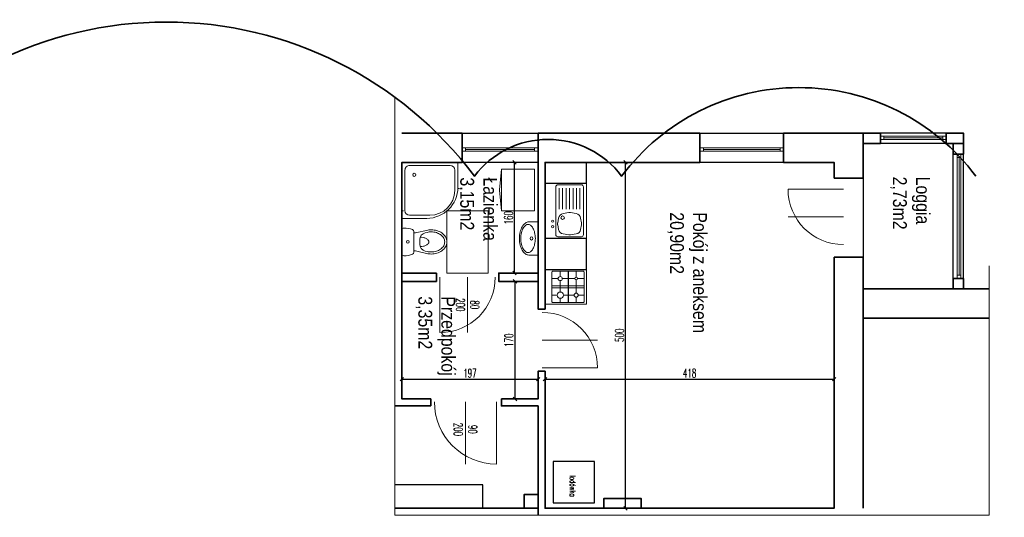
# Model space of a CAD drawing. Extents: x 33706 to 249013, y -74890 to 17912.
# Tile 5 of 175: x 56108 to 57531, y -26036 to -25316. Entities that reach past the tile are written whole.
import ezdxf
from ezdxf.lldxf.tags import DXFTag

# ---------------------------------------------------------------- set-up
doc = ezdxf.new("R2010")
doc.units = 0
doc.header["$MEASUREMENT"] = 0
for name, color, linetype, lineweight in [('_konstrukcja', 96, 'Continuous', 20), ('_stolarka', 1, 'Continuous', 13), ('A-ARM', 1, 'Continuous', 15), ('A-MEB', 150, 'Continuous', 15), ('wymiar', 3, 'Continuous', 13), ('ściany', 1, 'Continuous', 30)]:
    doc.layers.add(name, color=color, linetype=linetype, lineweight=lineweight)
doc.styles.add('Arial narrow', font='ARIALN.TTF')
doc.styles.add('SIMPLEX', font='SIMPLEX.shx', dxfattribs={"width": 0.6})
tags = doc.linetypes.add('HIDDEN', pattern=[0.375, 0.25, -0.125]).pattern_tags.tags
tags[6:7] = [DXFTag(74, 4), DXFTag(75, 0), DXFTag(340, '0'), DXFTag(46, 1.0), DXFTag(50, 0.0), DXFTag(44, 0.0), DXFTag(45, 0.0)]
tags[4:5] = [DXFTag(74, 4), DXFTag(75, 0), DXFTag(340, '0'), DXFTag(46, 1.0), DXFTag(50, 0.0), DXFTag(44, 0.0), DXFTag(45, 0.0)]
doc.dimstyles.new('1-50 cm', dxfattribs={"dimscale": 0.5, "dimtxt": 25, "dimasz": 10, "dimexe": 10, "dimexo": 25, "dimgap": 5, "dimtad": 1, "dimdec": 0, "dimdsep": 46, "dimtxsty": 'SIMPLEX', "dimblk": 'OBLIQUE', "dimcen": 0, "dimadec": 1, "dimazin": 0, "dimtfac": 0.028571, "dimtdec": 1, "dimtix": 1, "dimtmove": 1, "dimatfit": 2, "dimldrblk": 'DOT', "dimfxl": 30, "dimfxlon": 1, "dimtolj": 1, "dimlwe": -1, "dimarcsym": 0})

# ---------------------------------------------------------------- blocks, each defined once
blk = doc.blocks.new('_arm_kuchenka')
at = {"layer": 'A-ARM'}
for p, q in [((0, 60), (50, 60)), ((0, 0), (0, 60)), ((50, 60), (50, 5)), ((2.5, 11), (2.5, 55.5)), ((2.5, 45), (11, 45)), ((3.5, 56.5), (46.5, 56.5)), ((13, 47), (13, 56.5)), ((13, 25), (13, 43)), ((15, 45), (34, 45)), ((23.5, 10), (23.5, 56.5)), ((26.5, 56.5), (26.5, 10)), ((37, 56.5), (37, 48)), ((40, 45), (47.5, 45)), ((47.5, 55.5), (47.5, 11)), ((47.5, 34), (2.5, 34)), ((2.5, 33.5), (47.5, 33.5)), ((37, 42), (37, 26.5)), ((10, 22), (2.5, 22)), ((13, 10), (13, 19)), ((32.5, 22), (16, 22)), ((37, 17.5), (37, 10)), ((47.5, 22), (41.5, 22)), ((50, 0), (0, 0)), ((46.5, 10), (3.5, 10)), ((50, 5), (50, 0)), ((50, 5), (50, 5))]:
    blk.add_line(p, q, dxfattribs=at)
for centre, radius in [((13, 45), 2), ((37, 45), 3), ((13, 22), 3), ((37, 22), 4.5)]:
    blk.add_circle(centre, radius, dxfattribs=at)
for centre, start, end in [((3.5, 55.5), 90, 180), ((46.5, 55.5), 0, 90), ((3.5, 11), 180, 270), ((46.5, 11), 270, 0)]:
    blk.add_arc(centre, 1, start, end, dxfattribs=at)
blk = doc.blocks.new('_arm_zlewozmywak 1-kom')
at = {"layer": 'A-ARM'}
for p, q in [((80, 60), (0, 60)), ((0, 60), (0, 0)), ((80, 0), (80, 60)), ((74.5, 44.5), (5.5, 44.5)), ((2.5, 41.5), (2.5, 7.5)), ((6.6, 34), (5.2, 25.8)), ((19.8, 41.7), (13, 40.5)), ((29.5, 40.5), (22.7, 41.7)), ((37.3, 25.8), (35.9, 34)), ((36.2, 32.6), (36.2, 32.6)), ((72.5, 39.5), (42.5, 39.5)), ((72.5, 34.5), (42.5, 34.5)), ((72.5, 29.5), (42.5, 29.5)), ((77.5, 41.5), (77.5, 7.5)), ((5.2, 23.2), (6.6, 15)), ((35.9, 15), (37.3, 23.2)), ((72.5, 24.5), (42.5, 24.5)), ((42.5, 19.5), (72.5, 19.5)), ((42.5, 14.5), (72.5, 14.5)), ((0, 0), (80, 0)), ((74.5, 4.5), (5.5, 4.5)), ((13, 8.5), (19.8, 7.3)), ((22.7, 7.3), (29.5, 8.5)), ((42.5, 9.5), (72.5, 9.5))]:
    blk.add_line(p, q, dxfattribs=at)
for centre, radius in [((17, 49), 1.5), ((25, 49), 1.5), ((30, 34.5), 2.5)]:
    blk.add_circle(centre, radius, dxfattribs=at)
for centre, radius, start, end in [((5.5, 41.5), 3, 90, 180), ((74.5, 41.5), 3, 0, 90), ((14.5, 32.6), 8, 100.3048, 170.5377), ((21.2, 33.9), 8, 79.6952, 100.3048), ((28, 32.6), 8, 9.4623, 79.6952), ((28.3, 31.2), 8, 9.4601, 9.4623), ((13.1, 24.5), 8, 170.5377, 189.4623), ((14.5, 16.4), 8, 189.4623, 259.6952), ((28, 16.4), 8, 280.3048, 350.5377), ((29.4, 24.5), 8, 350.5377, 9.4623), ((5.5, 7.5), 3, 180, 270), ((21.2, 15.1), 8, 259.6952, 280.3048), ((74.5, 7.5), 3, 270, 0)]:
    blk.add_arc(centre, radius, start, end, dxfattribs=at)
blk = doc.blocks.new('_OBLIQUE')
at = {"color": 0, "linetype": 'ByBlock', "lineweight": -2}
for p, q in [((-0.5, -0.5), (0.5, 0.5)), ((0, 0), (0, 0))]:
    blk.add_line(p, q, dxfattribs=at)
blk = doc.blocks.new('*D11268')
at = {"layer": 'DEFPOINTS', "color": 0, "lineweight": 35, "ltscale": 50}
for p in [(56857.3, -25835.8), (56660.3, -25864.5), (56857.3, -25864.5)]:
    blk.add_point(p, dxfattribs=at)
at = {"layer": 'wymiar', "color": 0, "ltscale": 50}
for p, q in [((56660.3, -25850.8), (56660.3, -25830.8)), ((56857.3, -25850.8), (56857.3, -25830.8))]:
    blk.add_line(p, q, dxfattribs=at)
at = {"layer": 'wymiar', "color": 0, "lineweight": -2, "ltscale": 50}
blk.add_line((56660.3, -25835.8), (56857.3, -25835.8), dxfattribs=at)
at = {"layer": 'wymiar', "color": 0, "lineweight": -2, "ltscale": 50, "xscale": 5, "yscale": 5, "zscale": 5, "rotation": 180}
blk.add_blockref('_OBLIQUE', (56660.3, -25835.8), dxfattribs=at)
at = {"layer": 'wymiar', "color": 0, "lineweight": -2, "ltscale": 50, "xscale": 5, "yscale": 5, "zscale": 5}
blk.add_blockref('_OBLIQUE', (56857.3, -25835.8), dxfattribs=at)
at = {"layer": 'wymiar', "color": 0, "lineweight": 18, "ltscale": 50, "insert": (56758.8, -25827.1), "char_height": 12.5, "attachment_point": 5, "style": 'SIMPLEX'}
blk.add_mtext('\\A1;197', dxfattribs=at)
blk = doc.blocks.new('_Dot')
at = {"color": 0, "lineweight": -2}
blk.add_line((-0.5, 0), (-1, 0), dxfattribs=at)
at = {"color": 0, "const_width": 0.5}
blk.add_lwpolyline([(-0.25, 0, 1), (0.25, 0, 1)], format="xyb", close=True, dxfattribs=at)
blk = doc.blocks.new('*D11269')
at = {"layer": 'DEFPOINTS', "color": 0, "lineweight": 35, "ltscale": 50}
for p in [(57285.3, -25835.8), (56867.3, -26022.5), (57285.3, -26022.5)]:
    blk.add_point(p, dxfattribs=at)
at = {"layer": 'wymiar', "color": 0, "ltscale": 50}
for p, q in [((56867.3, -25850.8), (56867.3, -25830.8)), ((57285.3, -25850.8), (57285.3, -25830.8))]:
    blk.add_line(p, q, dxfattribs=at)
at = {"layer": 'wymiar', "color": 0, "lineweight": -2, "ltscale": 50}
blk.add_line((56867.3, -25835.8), (57285.3, -25835.8), dxfattribs=at)
at = {"layer": 'wymiar', "color": 0, "lineweight": -2, "ltscale": 50, "xscale": 5, "yscale": 5, "zscale": 5, "rotation": 180}
blk.add_blockref('_OBLIQUE', (56867.3, -25835.8), dxfattribs=at)
at = {"layer": 'wymiar', "color": 0, "lineweight": -2, "ltscale": 50, "xscale": 5, "yscale": 5, "zscale": 5}
blk.add_blockref('_OBLIQUE', (57285.3, -25835.8), dxfattribs=at)
at = {"layer": 'wymiar', "color": 0, "lineweight": 18, "ltscale": 50, "insert": (57076.3, -25827.1), "char_height": 12.5, "attachment_point": 5, "style": 'SIMPLEX'}
blk.add_mtext('\\A1;418', dxfattribs=at)
blk = doc.blocks.new('*D11270')
at = {"layer": 'DEFPOINTS', "color": 0, "lineweight": 35, "ltscale": 50}
for p in [(56867.3, -25522.5), (56983.7, -25522.5), (56867.3, -26022.5)]:
    blk.add_point(p, dxfattribs=at)
at = {"layer": 'wymiar', "color": 0, "ltscale": 50}
for p, q in [((56968.7, -25522.5), (56988.7, -25522.5)), ((56968.7, -26022.5), (56988.7, -26022.5))]:
    blk.add_line(p, q, dxfattribs=at)
at = {"layer": 'wymiar', "color": 0, "lineweight": -2, "ltscale": 50}
blk.add_line((56983.7, -26022.5), (56983.7, -25522.5), dxfattribs=at)
at = {"layer": 'wymiar', "color": 0, "lineweight": -2, "ltscale": 50, "xscale": 5, "yscale": 5, "zscale": 5}
for p, rotation in [((56983.7, -25522.5), 90), ((56983.7, -26022.5), 270)]:
    blk.add_blockref('_OBLIQUE', p, dxfattribs=dict(at, rotation=rotation))
at = {"layer": 'wymiar', "color": 0, "lineweight": 18, "ltscale": 50, "insert": (56974.9, -25772.5), "char_height": 12.5, "attachment_point": 5, "rotation": 90, "style": 'SIMPLEX'}
blk.add_mtext('\\A1;500', dxfattribs=at)
blk = doc.blocks.new('*D11271')
at = {"layer": 'DEFPOINTS', "color": 0, "lineweight": 35, "ltscale": 50}
for p in [(56660.3, -25522.5), (56823.3, -25522.5), (56662.8, -25682.5)]:
    blk.add_point(p, dxfattribs=at)
at = {"layer": 'wymiar', "color": 0, "ltscale": 50}
for p, q in [((56808.3, -25522.5), (56828.3, -25522.5)), ((56808.3, -25682.5), (56828.3, -25682.5))]:
    blk.add_line(p, q, dxfattribs=at)
at = {"layer": 'wymiar', "color": 0, "lineweight": -2, "ltscale": 50}
blk.add_line((56823.3, -25682.5), (56823.3, -25522.5), dxfattribs=at)
at = {"layer": 'wymiar', "color": 0, "lineweight": -2, "ltscale": 50, "xscale": 5, "yscale": 5, "zscale": 5}
for p, rotation in [((56823.3, -25522.5), 90), ((56823.3, -25682.5), 270)]:
    blk.add_blockref('_OBLIQUE', p, dxfattribs=dict(at, rotation=rotation))
at = {"layer": 'wymiar', "color": 0, "lineweight": 18, "ltscale": 50, "insert": (56814.6, -25602.5), "char_height": 12.5, "attachment_point": 5, "rotation": 90, "style": 'SIMPLEX'}
blk.add_mtext('\\A1;160', dxfattribs=at)
blk = doc.blocks.new('*D11272')
at = {"layer": 'DEFPOINTS', "color": 0, "lineweight": 35, "ltscale": 50}
for p in [(56660.3, -25694.5), (56823.9, -25694.5), (56660.3, -25864.5)]:
    blk.add_point(p, dxfattribs=at)
at = {"layer": 'wymiar', "color": 0, "ltscale": 50}
for p, q in [((56808.9, -25694.5), (56828.9, -25694.5)), ((56808.9, -25864.5), (56828.9, -25864.5))]:
    blk.add_line(p, q, dxfattribs=at)
at = {"layer": 'wymiar', "color": 0, "lineweight": -2, "ltscale": 50}
blk.add_line((56823.9, -25864.5), (56823.9, -25694.5), dxfattribs=at)
at = {"layer": 'wymiar', "color": 0, "lineweight": -2, "ltscale": 50, "xscale": 5, "yscale": 5, "zscale": 5}
for p, rotation in [((56823.9, -25694.5), 90), ((56823.9, -25864.5), 270)]:
    blk.add_blockref('_OBLIQUE', p, dxfattribs=dict(at, rotation=rotation))
at = {"layer": 'wymiar', "color": 0, "lineweight": 18, "ltscale": 50, "insert": (56815.1, -25779.5), "char_height": 12.5, "attachment_point": 5, "rotation": 90, "style": 'SIMPLEX'}
blk.add_mtext('\\A1;170', dxfattribs=at)
blk = doc.blocks.new('dr100_uniwersalne')
at = {"layer": '_stolarka', "color": 0, "linetype": 'ByBlock', "ltscale": 50}
blk.add_line((50, 0), (50, 100), dxfattribs=at)
blk.add_lwpolyline([(0, 0), (0, 100)], dxfattribs=at)
blk.add_arc((0, 0), 100, 0, 90, dxfattribs=at)
blk = doc.blocks.new('_meb_szafka nocna 50x40')
at = {"layer": 'A-MEB'}
blk.add_lwpolyline([(0, 0), (50, 0), (50, 40), (0, 40)], close=True, dxfattribs=at)
for points in [[(0, 0), (24.9, -2.2)], [(50, 0), (25.1, -2.2)]]:
    blk.add_lwpolyline(points, dxfattribs=at)
blk = doc.blocks.new('_arm_brodzik owal 90')
at = {"layer": 'A-ARM', "color": 0}
for p, q in [((-45, 85), (-12.5, 85)), ((-40, 90), (0, 90)), ((0, 90), (0, 0)), ((-5, 77.5), (-5, 12.5)), ((-90, 0), (-90, 40)), ((-85, 12.5), (-85, 45)), ((0, 0), (-90, 0)), ((-12.5, 5), (-77.5, 5))]:
    blk.add_line(p, q, dxfattribs=at)
blk.add_circle((-20, 20), 2.5, dxfattribs=at)
for centre, radius, start, end in [((-40, 40), 50, 90, 180), ((-45, 45), 40, 90, 180), ((-12.5, 77.5), 7.5, 0, 90), ((-77.5, 12.5), 7.5, 180, 270), ((-12.5, 12.5), 7.5, 270, 0)]:
    blk.add_arc(centre, radius, start, end, dxfattribs=at)
blk = doc.blocks.new('_arm_umywalka')
at = {"layer": 'A-ARM', "color": 0}
for p, q in [((-20, 13.5), (-20, 0)), ((20, 0), (20, 13.5)), ((-20, 0), (20, 0))]:
    blk.add_line(p, q, dxfattribs=at)
blk.add_lwpolyline([(20, 13.5, 0.138474), (18.6, 18.4, 0.107069), (14.1, 23, 0.080452), (8, 25.9, 0.068264), (0, 27, 0.068264), (-8, 25.9, 0.080452), (-14.1, 23, 0.107069), (-18.6, 18.4, 0.138474), (-20, 13.5, 0.138474)], format="xyb", dxfattribs=at)
blk.add_lwpolyline([(-17, 14.5, 0.138474), (-16.1, 11.2, 0.107069), (-12.5, 7.4, 0.080452), (-7.1, 5, 0.068264), (0, 4, 0.068264), (7.1, 5, 0.080452), (12.5, 7.4, 0.107069), (16.1, 11.2, 0.138474), (17, 14.5, 0.138474), (16.1, 17.8, 0.107069), (12.5, 21.6, 0.080452), (7.1, 24, 0.068264), (0, 25, 0.068264), (-7.1, 24, 0.080452), (-12.5, 21.6, 0.107069), (-16.1, 17.8, 0.138474)], format="xyb", close=True, dxfattribs=at)
blk.add_circle((0, 9.5), 2, dxfattribs=at)
blk = doc.blocks.new('wc')
at = {"layer": 'A-ARM', "color": 0}
for p, q in [((-16.7, 35.7), (-13.5, 21.9)), ((-13.8, 36.4), (-13.2, 33.7)), ((13.8, 36.4), (13.2, 33.7)), ((16.7, 35.7), (13.5, 21.9)), ((-15, 17.5), (15, 17.5)), ((3.4, 26), (-3.4, 26)), ((17.1, 0), (-17.1, 0))]:
    blk.add_line(p, q, dxfattribs=at)
at = {"layer": 'A-ARM', "color": 0, "linetype": 'HIDDEN', "lineweight": 13, "ltscale": 50}
blk.add_lwpolyline([(45, 65), (45, 125), (-45, 125), (-45, 65)], close=True, dxfattribs=at)
at = {"layer": 'A-ARM', "color": 0}
for points in [[(17.5, 42.5, 0.072039), (16.3, 50.8, 0.083339), (12.9, 57.8, 0.106661), (7.1, 63.1, 0.132138), (0, 65, 0.132138), (-7.1, 63.1, 0.106661), (-12.9, 57.8, 0.083339), (-16.3, 50.8, 0.072039), (-17.5, 42.5, 0.05824), (-16.7, 35.7, 0.083339)], [(14.5, 42.5, 0.072039), (13.4, 50, 0.083339), (10.5, 56, 0.106661), (5.6, 60.5, 0.132138), (0, 62, 0.132138), (-5.6, 60.5, 0.106661), (-10.5, 56, 0.083339), (-13.4, 50, 0.072039), (-14.5, 42.5, 0.05824), (-13.8, 36.4, 0.05824)], [(6.8, 26.6, 0.047502), (6.3, 31.2, 0.067446), (4.8, 35.2, 0.105232), (2.3, 38.2, 0.168531), (0, 39, 0.168531), (-2.3, 38.2, 0.105232), (-4.8, 35.2, 0.067446), (-6.3, 31.2, 0.047502), (-6.8, 26.6, 0.053598)], [(13.8, 36.4, 0.05824), (14.5, 42.5, 0.05824)], [(16.7, 35.7, 0.05824), (17.5, 42.5, 0.072039)]]:
    blk.add_lwpolyline(points, format="xyb", dxfattribs=at)
at = {"layer": 'A-ARM', "color": 0, "linetype": 'HIDDEN', "lineweight": 13, "ltscale": 50}
for points in [[(-45, 0), (-45, 2.5)], [(-42.5, 0), (-45, 0)], [(45, 0), (42.5, 0)], [(45, 0), (45, 2.5)]]:
    blk.add_lwpolyline(points, dxfattribs=at)
at = {"layer": 'A-ARM', "color": 0}
blk.add_circle((0, 8.8), 1.96, dxfattribs=at)
for centre, radius, start, end in [((-3.4, 36), 10, 193.0047, 270), ((3.4, 36), 10, 270, 346.9953), ((16.9, 2.7), 37, 159.6583, 179.4624), ((-15, 14.5), 3, 90, 159.6583), ((-33, 17.4), 20, 0.3283, 13.0047), ((33, 17.4), 20, 166.9953, 179.6717), ((15, 14.5), 3, 20.3417, 90), ((-16.9, 2.7), 37, 0.5376, 20.3417), ((-17.1, 3), 3, 179.4624, 270), ((17.1, 3), 3, 270, 0.5376)]:
    blk.add_arc(centre, radius, start, end, dxfattribs=at)

msp = doc.modelspace()

# ---------------------------------------------------------------- linework, layer by layer
at = {"layer": '_konstrukcja', "lineweight": 35, "ltscale": 50}
for p, q in [((56702.3, -25864.5), (56702.3, -25874.5)), ((56804.3, -25864.5), (56804.3, -25874.5)), ((56804.3, -25864.5), (56804.3, -25874.5))]:
    msp.add_line(p, q, dxfattribs=at)
at = {"layer": '_konstrukcja', "color": 1, "lineweight": 35}
msp.add_lwpolyline([(57490.3, -25542.5, 0.5), (56978.1, -25542.5, 0.5), (56765.3, -25542.5, 0.5), (55874, -25542.5, 0.5), (55874, -26314, 0.5), (55874, -26639.9, 0.5), (55874, -27039, 0.5), (56725.4, -27039, 0.5), (57583.4, -27039, 0.5), (58142.1, -27039, 0.5), (58142.1, -26473.7, 0.5), (58142.1, -26087.9, 0.5), (58142.1, -25728.7, 0.5), (57829.5, -25728.7, 0.5), (57829.5, -25382.9, 0.5), (57563.4, -25382.9, 0.5), (57563.4, -25336.3)], format="xyb", dxfattribs=at)
at = {"layer": '_konstrukcja', "linetype": 'HIDDEN', "lineweight": 18, "ltscale": 100}
for points in [[(56650.3, -25427.4), (56650.3, -26032.5), (57509.5, -26032.5)], [(57509.5, -25672.3), (57509.5, -26032.5)]]:
    msp.add_lwpolyline(points, dxfattribs=at)
at = {"layer": '_konstrukcja', "lineweight": 35, "ltscale": 50}
for points in [[(56660.3, -25480.5), (56747.3, -25480.5)], [(56747.3, -25522.5), (56747.3, -25480.5)], [(56857.3, -25522.5), (56857.3, -25480.5)], [(56857.3, -25480.5), (57091.3, -25480.5)], [(57091.3, -25522.5), (57091.3, -25480.5)], [(57212.3, -25480.5), (57327.3, -25480.5), (57327.3, -25545.5)], [(57212.3, -25522.5), (57212.3, -25480.5)], [(56747.3, -25522.5), (56660.3, -25522.5), (56660.3, -25864.5), (56702.3, -25864.5)], [(56857.3, -25734.5), (56857.3, -25522.5)], [(57091.3, -25522.5), (56867.3, -25522.5), (56867.3, -25734.5)], [(57285.3, -25545.5), (57285.3, -25522.5), (57212.3, -25522.5)], [(57285.3, -25545.5), (57327.3, -25545.5)], [(56867.3, -25874.5), (56867.3, -26022.5), (57285.3, -26022.5), (57285.3, -25659.5)], [(57285.3, -25659.5), (57327.3, -25659.5)], [(57327.3, -25659.5), (57327.3, -26022.5)], [(57327.3, -25705.5), (57509.5, -25705.5)], [(56867.3, -25734.5), (56857.3, -25734.5), (56857.3, -25734.5)], [(57327.3, -25747.5), (57509.5, -25747.5)], [(56804.3, -25864.5), (56857.3, -25864.5), (56857.3, -25824.5)], [(56857.3, -25824.5), (56857.3, -25824.5), (56867.3, -25824.5)], [(56867.3, -25824.5), (56867.3, -25900.5)], [(56650.3, -25874.5), (56702.3, -25874.5)], [(56804.3, -25874.5), (56857.3, -25874.5), (56857.3, -25900.5)], [(56857.3, -25874.5), (56857.3, -26032.5)], [(57285.3, -26022.5), (57006.3, -26022.5), (57006.3, -26008.5), (56952.3, -26008.5), (56952.3, -26022.5), (56867.3, -26022.5)], [(56857.3, -26022.5), (56650.3, -26022.5)]]:
    msp.add_lwpolyline(points, dxfattribs=at)
at = {"layer": '_konstrukcja', "lineweight": 25, "ltscale": 50}
for points in [[(56857.3, -25480.5), (56857.3, -25522.5), (56747.3, -25522.5), (56747.3, -25480.5)], [(57212.3, -25480.5), (57212.3, -25522.5), (57091.3, -25522.5), (57091.3, -25480.5)], [(57327.3, -25480.5), (57327.3, -25705.5), (57472.3, -25705.5), (57472.3, -25480.5)], [(57327.3, -25495.5), (57327.3, -25705.5), (57457.3, -25705.5), (57457.3, -25495.5)]]:
    msp.add_lwpolyline(points, close=True, dxfattribs=at)
at = {"layer": '_konstrukcja', "lineweight": 35, "ltscale": 50}
for points in [[(57327.3, -25495.5), (57327.3, -25480.5), (57352.3, -25480.5), (57352.3, -25495.5)], [(57447.3, -25495.5), (57447.3, -25480.5), (57472.3, -25480.5), (57472.3, -25495.5)], [(57457.3, -25510.5), (57457.3, -25495.5), (57472.3, -25495.5), (57472.3, -25510.5)], [(56710.3, -25682.5), (56710.3, -25694.5), (56660.3, -25694.5), (56660.3, -25682.5)], [(56857.3, -25682.5), (56857.3, -25694.5), (56800.3, -25694.5), (56800.3, -25682.5)], [(57457.3, -25705.5), (57457.3, -25690.5), (57472.3, -25690.5), (57472.3, -25705.5)], [(56804.3, -25864.5), (56804.3, -25874.5), (56804.3, -25874.5), (56804.3, -25864.5)], [(56857.3, -26022.5), (56857.3, -26002.5), (56837.3, -26002.5), (56837.3, -26022.5)]]:
    msp.add_lwpolyline(points, close=True, dxfattribs=at)
at = {"layer": '_konstrukcja', "lineweight": 25, "ltscale": 50}
msp.add_lwpolyline([(56777.3, -26022.5), (56777.3, -25988.5), (56650.3, -25988.5)], dxfattribs=at)
at = {"layer": '_stolarka', "lineweight": 18}
for points in [[(57447.3, -25489.6), (57352.3, -25489.6), (57352.3, -25484.6), (57447.3, -25484.6), (57447.3, -25489.6), (57442.3, -25489.6), (57442.3, -25484.6), (57352.3, -25484.6), (57357.3, -25484.6), (57357.3, -25489.6), (57357.3, -25487.1), (57442.3, -25487.1)], [(56857.3, -25506.5), (56747.3, -25506.5), (56747.3, -25501.5), (56857.3, -25501.5), (56857.3, -25506.5), (56852.3, -25506.5), (56852.3, -25501.5), (56747.3, -25501.5), (56752.3, -25501.5), (56752.3, -25506.5), (56752.3, -25504), (56852.3, -25504)], [(57212.3, -25506.5), (57091.3, -25506.5), (57091.3, -25501.5), (57212.3, -25501.5), (57212.3, -25506.5), (57207.3, -25506.5), (57207.3, -25501.5), (57091.3, -25501.5), (57096.3, -25501.5), (57096.3, -25506.5), (57096.3, -25504), (57207.3, -25504)], [(57463.3, -25510.5), (57463.3, -25690.5), (57468.3, -25690.5), (57468.3, -25510.5), (57463.3, -25510.5), (57463.3, -25515.5), (57468.3, -25515.5), (57468.3, -25690.5), (57468.3, -25685.5), (57463.3, -25685.5), (57465.8, -25685.5), (57465.8, -25515.5)]]:
    msp.add_lwpolyline(points, dxfattribs=at)
at = {"layer": 'A-ARM', "lineweight": 25, "ltscale": 50}
for points in [[(56927.3, -25552.5), (56927.3, -25522.5), (56867.3, -25522.5), (56867.3, -25552.5)], [(56927.3, -25677.5), (56927.3, -25632.5), (56867.3, -25632.5), (56867.3, -25677.5)], [(56938.9, -26014.7), (56938.9, -25954.7), (56878.9, -25954.7), (56878.9, -26014.7)]]:
    msp.add_lwpolyline(points, close=True, dxfattribs=at)

# ---------------------------------------------------------------- block references
at = {"layer": 'A-ARM', "lineweight": 25, "ltscale": 50, "xscale": 0.9, "yscale": 0.9, "zscale": 0.9, "rotation": 179.9999999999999}
msp.add_blockref('_arm_brodzik owal 90', (56660.3, -25522.5), dxfattribs=at)
at = {"layer": 'A-ARM'}
for name, p, rotation in [('_arm_zlewozmywak 1-kom', (56927.3, -25632.5), 89.99999999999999), ('wc', (56660.3, -25637.5), 269.9999999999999)]:
    msp.add_blockref(name, p, dxfattribs=dict(at, rotation=rotation))
at = {"layer": 'A-ARM', "xscale": -1.2, "rotation": 89.99999999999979}
msp.add_blockref('_arm_umywalka', (56857.3, -25632.5), dxfattribs=at)
at = {"layer": 'A-MEB', "xscale": 1.2, "yscale": 1.2, "zscale": 1.2, "rotation": 269.9999999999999}
msp.add_blockref('_meb_szafka nocna 50x40', (56804.3, -25532.5), dxfattribs=at)
at = {"layer": 'ściany', "color": 96, "lineweight": 35, "xscale": -0.8, "yscale": 0.8, "zscale": 0.8, "rotation": 89.99999999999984}
msp.add_blockref('dr100_uniwersalne', (57298.6, -25561.4), dxfattribs=at)
at = {"layer": 'ściany', "lineweight": 18, "ltscale": 50, "rotation": 270}
msp.add_blockref('_arm_kuchenka', (56867.3, -25677.5), dxfattribs=at)
at = {"layer": 'ściany', "color": 12, "lineweight": 35}
for p, xscale, yscale, zscale, rotation in [((56715.3, -25688.5), -0.7999999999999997, 0.8, 0.8, 179.9999999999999), ((56863.3, -25819.5), -0.7999999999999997, 0.8, 0.8, 269.9999999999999), ((56797.3, -25868.5), 0.9, 0.9, 0.9, 179.9999999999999)]:
    msp.add_blockref('dr100_uniwersalne', p, dxfattribs=dict(at, xscale=xscale, yscale=yscale, zscale=zscale, rotation=rotation))

# ---------------------------------------------------------------- texts
at = {"layer": 'A-ARM', "lineweight": 25, "ltscale": 50, "style": 'SIMPLEX', "width": 0.6}
msp.add_text('lodówka', height=8, rotation=270, dxfattribs=at).set_placement((56903.4, -25974.9))
at = {"layer": 'A-ARM', "lineweight": 25, "ltscale": 50, "char_height": 20, "width": 184.332, "attachment_point": 1, "rotation": 270, "style": 'Arial narrow'}
for s, insert in [('Łazienka\\P3,15m2', (56798.1, -25544.3)), ('Loggia\\P2,73m2', (57423.7, -25543.2)), ('Pokój z aneksem\\P20,90m2', (57101.4, -25594.7)), ('Przedpokój\\P3,35m2', (56737.5, -25716.2))]:
    msp.add_mtext(s, dxfattribs=dict(at, insert=insert))
at = {"layer": 'A-ARM', "lineweight": 25, "ltscale": 50, "char_height": 12.5, "attachment_point": 5, "rotation": 270, "style": 'SIMPLEX'}
for s, insert in [('{\\A1;80\\P200}', (56755.3, -25728.5)), ('{\\A1;90\\P200}', (56752.3, -25908.5))]:
    msp.add_mtext(s, dxfattribs=dict(at, insert=insert))

# ---------------------------------------------------------------- dimensions: what is measured, and where the dimension line sits
at = {"layer": 'wymiar', "lineweight": 18, "ltscale": 50}
for base, p1, p2, angle, picture, middle in [((56823.3, -25522.5), (56662.8, -25682.5), (56660.3, -25522.5), 90, '*D11271', (56814.6, -25602.5)), ((56983.7, -25522.5), (56867.3, -26022.5), (56867.3, -25522.5), 90, '*D11270', (56974.9, -25772.5)), ((56823.9, -25694.5), (56660.3, -25864.5), (56660.3, -25694.5), 90, '*D11272', (56815.1, -25779.5)), ((56857.3, -25835.8), (56660.3, -25864.5), (56857.3, -25864.5), 180, '*D11268', (56758.8, -25827.1)), ((57285.3, -25835.8), (56867.3, -26022.5), (57285.3, -26022.5), 180, '*D11269', (57076.3, -25827.1))]:
    dim = msp.add_linear_dim(base=base, p1=p1, p2=p2, angle=angle, dimstyle='1-50 cm', dxfattribs=at)
    dim.commit()
    dim.dimension.update_dxf_attribs({"geometry": picture, "text_midpoint": middle})

doc.saveas('drawing.dxf')
